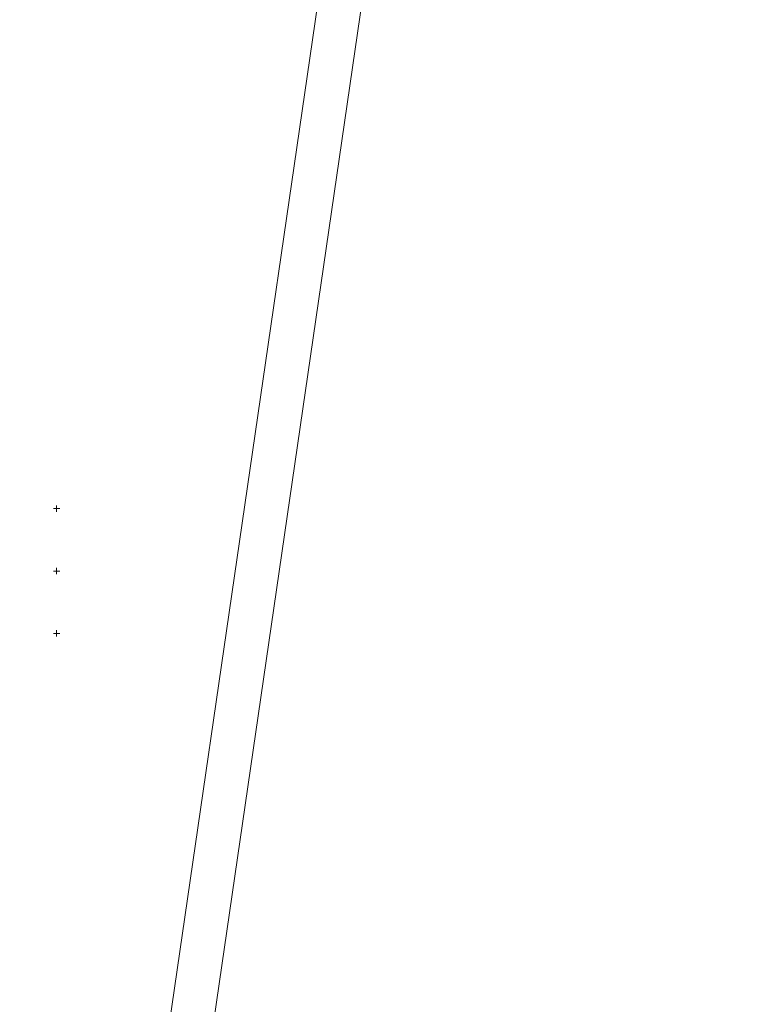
# Model space of a CAD drawing. Extents: x 6456700 to 6518119, y 5963420 to 5980059.
# Tile 250 of 256: x 6512639 to 6513216, y 5965952 to 5966741. Entities that reach past the tile are written whole.
import ezdxf

# ---------------------------------------------------------------- set-up
doc = ezdxf.new("R2010")
doc.units = 0
doc.header["$MEASUREMENT"] = 0
doc.layers.get('0').update_dxf_attribs({"color": 2, "linetype": 'CONTINUOUS', "lineweight": 5})
doc.layers.add('siatka_krzyrzy', color=7, linetype='CONTINUOUS', lineweight=18)
doc.layers.add('Z-Bez druku', color=73, linetype='CONTINUOUS', lineweight=18, plot=False)

# ---------------------------------------------------------------- blocks, each defined once
blk = doc.blocks.new('mdcp_nowa')
at = {"layer": 'siatka_krzyrzy', "linetype": 'Continuous', "lineweight": 18, "flags": 128}
for points in [[(6495397.5, 5982800), (6495402.5, 5982800)], [(6495400, 5982797.5), (6495400, 5982802.5)], [(6495397.5, 5982750), (6495402.5, 5982750)], [(6495400, 5982747.5), (6495400, 5982752.5)], [(6495400, 5982697.5), (6495400, 5982702.5)], [(6495397.5, 5982700), (6495402.5, 5982700)]]:
    blk.add_lwpolyline(points, dxfattribs=at)

msp = doc.modelspace()

# ---------------------------------------------------------------- block references
at = {"linetype": 'ByBlock'}
msp.add_blockref('mdcp_nowa', (17268.786, -16450.998), dxfattribs=at)

# ---------------------------------------------------------------- next in the draw order: linework, layer by layer
at = {"layer": 'Z-Bez druku'}
for points in [[(6510958.513, 5963633.745), (6511746.658, 5969046.667), (6513216.163, 5968832.701), (6512428.017, 5963419.779)], [(6511016.011, 5963716.322), (6511786.146, 5969005.549), (6513176.485, 5968803.109), (6512406.35, 5963513.883)]]:
    msp.add_lwpolyline(points, close=True, dxfattribs=at)

doc.saveas('drawing.dxf')
